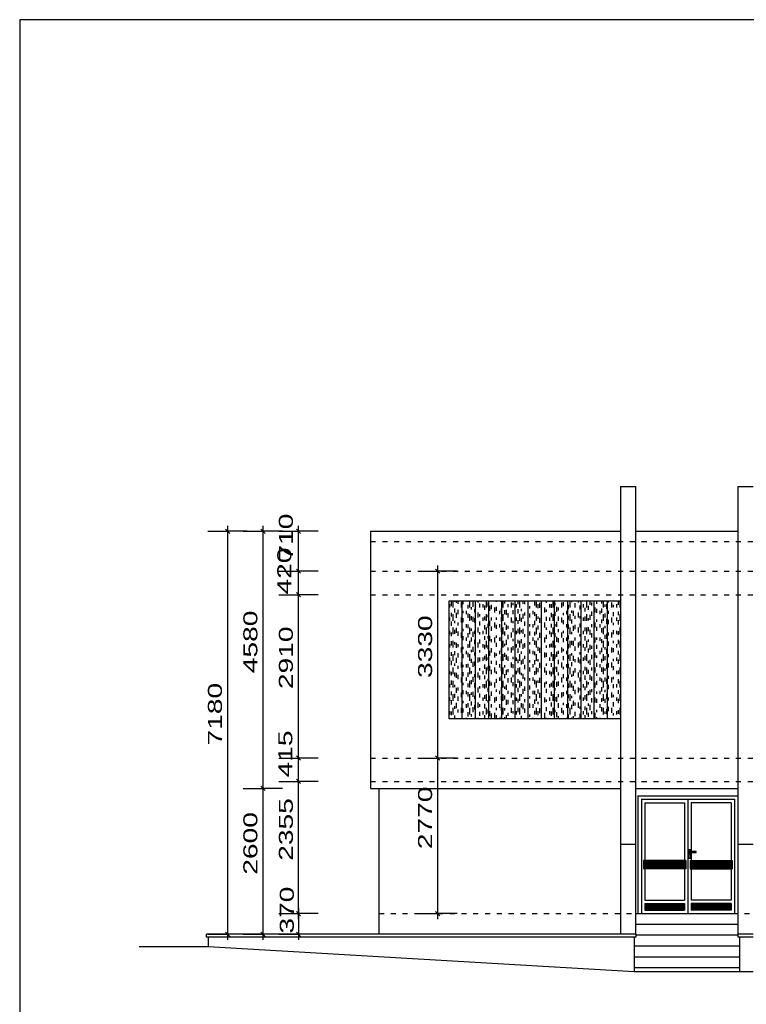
# Model space of a CAD drawing. Extents: x -196363 to 396902, y -489949 to -260582.
# Tile 7 of 256: x -17641 to -4694, y -417679 to -400137. Entities that reach past the tile are written whole.
import ezdxf

# ---------------------------------------------------------------- set-up
doc = ezdxf.new("R2010")
doc.units = 0
doc.header["$MEASUREMENT"] = 0
doc.linetypes.add('DASHED1', pattern=[1, 0.3, -0.4, 0.3])
for name, color, linetype in [('bourani', 15, 'Continuous'), ('legenda', 1, 'Continuous'), ('noszdiv', 1, 'Continuous')]:
    doc.layers.add(name, color=color, linetype=linetype)
doc.styles.add('SPIRITTXTSTYLE1', font='ROMAN')
doc.dimstyles.new('SPIRITSTYLE574', dxfattribs={"dimtxt": 250, "dimasz": 12.7, "dimexe": 350, "dimexo": -350, "dimgap": 100, "dimtad": 1, "dimdec": 3, "dimzin": 0, "dimdsep": 46, "dimlunit": 7, "dimtxsty": 'SPIRITTXTSTYLE1', "dimblk1": '_TICKMARKS574', "dimblk2": '_TICKMARKS574', "dimsah": 1, "dimcen": 0.09, "dimdle": 100, "dimclrd": 1, "dimclre": 1, "dimclrt": 1, "dimadec": 0, "dimazin": 0, "dimtfac": 1, "dimtdec": 4, "dimtofl": 0, "dimtmove": 1, "dimatfit": 0, "dimfxl": 0, "dimtolj": 1, "dimtzin": 0, "dimarcsym": 0})
doc.dimstyles.new('SPIRITSTYLE837', dxfattribs={"dimtxt": 250, "dimasz": 12.7, "dimexe": 350, "dimexo": 934.138672, "dimgap": 100, "dimtad": 1, "dimdec": 3, "dimzin": 0, "dimdsep": 46, "dimlunit": 7, "dimtxsty": 'SPIRITTXTSTYLE1', "dimblk1": '_TICKMARKS837', "dimblk2": '_TICKMARKS837', "dimsah": 1, "dimcen": 0.09, "dimdle": 100, "dimclrd": 1, "dimclre": 1, "dimclrt": 1, "dimadec": 0, "dimazin": 0, "dimtfac": 1, "dimtdec": 4, "dimtofl": 0, "dimtmove": 1, "dimatfit": 0, "dimfxl": 0, "dimtolj": 1, "dimtzin": 0, "dimarcsym": 0})
doc.dimstyles.new('SPIRITSTYLE846', dxfattribs={"dimtxt": 250, "dimasz": 12.7, "dimexe": 350, "dimexo": 19004.154297, "dimgap": 100, "dimtad": 1, "dimdec": 3, "dimzin": 0, "dimdsep": 46, "dimlunit": 7, "dimtxsty": 'SPIRITTXTSTYLE1', "dimblk1": '_TICKMARKS846', "dimblk2": '_TICKMARKS846', "dimsah": 1, "dimcen": 0.09, "dimdle": 100, "dimclrd": 1, "dimclre": 1, "dimclrt": 1, "dimadec": 0, "dimazin": 0, "dimtfac": 1, "dimtdec": 4, "dimtofl": 0, "dimtmove": 1, "dimatfit": 0, "dimfxl": 0, "dimtolj": 1, "dimtzin": 0, "dimarcsym": 0})
doc.dimstyles.new('SPIRITSTYLE847', dxfattribs={"dimtxt": 250, "dimasz": 12.7, "dimexe": 350, "dimexo": 1566.459839, "dimgap": 100, "dimtad": 1, "dimdec": 3, "dimzin": 0, "dimdsep": 46, "dimlunit": 7, "dimtxsty": 'SPIRITTXTSTYLE1', "dimblk1": '_TICKMARKS847', "dimblk2": '_TICKMARKS847', "dimsah": 1, "dimcen": 0.09, "dimdle": 100, "dimclrd": 1, "dimclre": 1, "dimclrt": 1, "dimadec": 0, "dimazin": 0, "dimtfac": 1, "dimtdec": 4, "dimtofl": 0, "dimtmove": 1, "dimatfit": 0, "dimfxl": 0, "dimtolj": 1, "dimtzin": 0, "dimarcsym": 0})
doc.dimstyles.new('SPIRITSTYLE848', dxfattribs={"dimtxt": 250, "dimasz": 12.7, "dimexe": 350, "dimexo": 696.460144, "dimgap": 100, "dimtad": 1, "dimdec": 3, "dimzin": 0, "dimdsep": 46, "dimlunit": 7, "dimtxsty": 'SPIRITTXTSTYLE1', "dimblk1": '_TICKMARKS848', "dimblk2": '_TICKMARKS848', "dimsah": 1, "dimcen": 0.09, "dimdle": 100, "dimclrd": 1, "dimclre": 1, "dimclrt": 1, "dimadec": 0, "dimazin": 0, "dimtfac": 1, "dimtdec": 4, "dimtofl": 0, "dimtmove": 1, "dimatfit": 0, "dimfxl": 0, "dimtolj": 1, "dimtzin": 0, "dimarcsym": 0})
doc.dimstyles.new('SPIRITSTYLE849', dxfattribs={"dimtxt": 250, "dimasz": 12.7, "dimexe": 350, "dimexo": 2197.639893, "dimgap": 100, "dimtad": 1, "dimdec": 3, "dimzin": 0, "dimdsep": 46, "dimlunit": 7, "dimtxsty": 'SPIRITTXTSTYLE1', "dimblk1": '_TICKMARKS849', "dimblk2": '_TICKMARKS849', "dimsah": 1, "dimcen": 0.09, "dimdle": 100, "dimclrd": 1, "dimclre": 1, "dimclrt": 1, "dimadec": 0, "dimazin": 0, "dimtfac": 1, "dimtdec": 4, "dimtofl": 0, "dimtmove": 1, "dimatfit": 0, "dimfxl": 0, "dimtolj": 1, "dimtzin": 0, "dimarcsym": 0})

# ---------------------------------------------------------------- blocks, each defined once
blk = doc.blocks.new('_TICKMARKS846')
at = {"color": 1, "linetype": 'Continuous'}
blk.add_line((-3, -3), (3, 3), dxfattribs=at)
blk = doc.blocks.new('*D1981')
at = {"color": 1, "linetype": 'Continuous', "ltscale": 600}
for p, q in [((-12673, -416162, 1724), (-12673, -413607, 1724)), ((-13023, -413707, 1724), (-12673, -413707, 1724)), ((-12323, -413707, 1724), (-12673, -413707, 1724)), ((-13023, -416062, 1724), (-12673, -416062, 1724)), ((-12323, -416062, 1724), (-12673, -416062, 1724))]:
    blk.add_line(p, q, dxfattribs=at)
at = {"color": 1, "linetype": 'Continuous', "ltscale": 600, "xscale": 12.69999980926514, "yscale": 12.69999980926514, "zscale": 12.69999980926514}
for p, rotation in [((-12673, -413707, 1724), 90.00000250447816), ((-12673, -416062, 1724), 270.0000006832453)]:
    blk.add_blockref('_TICKMARKS846', p, dxfattribs=dict(at, rotation=rotation))
at = {"color": 1, "linetype": 'Continuous', "ltscale": 300, "style": 'SPIRITTXTSTYLE1', "width": 1.5}
blk.add_text('2355', height=250, rotation=90, dxfattribs=at).set_placement((-12773, -415122, 1724))
blk = doc.blocks.new('_TICKMARKS837')
at = {"color": 1, "linetype": 'Continuous'}
blk.add_line((-3, -3), (3, 3), dxfattribs=at)
blk = doc.blocks.new('*D1982')
at = {"color": 1, "linetype": 'Continuous', "ltscale": 600}
for p, q in [((-13023, -413292, 1724), (-12673, -413292, 1724)), ((-12673, -413807, 1724), (-12673, -413192, 1724)), ((-12323, -413292, 1724), (-12673, -413292, 1724)), ((-13023, -413707, 1724), (-12673, -413707, 1724)), ((-12323, -413707, 1724), (-12673, -413707, 1724))]:
    blk.add_line(p, q, dxfattribs=at)
at = {"color": 1, "linetype": 'Continuous', "ltscale": 600, "xscale": 12.69999980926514, "yscale": 12.69999980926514, "zscale": 12.69999980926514}
for p, rotation in [((-12673, -413292, 1724), 90.00000250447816), ((-12673, -413707, 1724), 270.0000006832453)]:
    blk.add_blockref('_TICKMARKS837', p, dxfattribs=dict(at, rotation=rotation))
at = {"color": 1, "linetype": 'Continuous', "ltscale": 300, "style": 'SPIRITTXTSTYLE1', "width": 1.5}
blk.add_text('415', height=250, rotation=90, dxfattribs=at).set_placement((-12783, -413637, 1724))
blk = doc.blocks.new('*D1983')
at = {"color": 1, "linetype": 'Continuous', "ltscale": 600}
for p, q in [((-12673, -413392, 1724), (-12673, -410282, 1724)), ((-13023, -410382, 1724), (-12673, -410382, 1724)), ((-12323, -410382, 1724), (-12673, -410382, 1724)), ((-13023, -413292, 1724), (-12673, -413292, 1724)), ((-12323, -413292, 1724), (-12673, -413292, 1724))]:
    blk.add_line(p, q, dxfattribs=at)
at = {"color": 1, "linetype": 'Continuous', "ltscale": 600, "xscale": 12.69999980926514, "yscale": 12.69999980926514, "zscale": 12.69999980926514}
for p, rotation in [((-12673, -410382, 1724), 90.00000250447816), ((-12673, -413292, 1724), 270.0000006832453)]:
    blk.add_blockref('_TICKMARKS837', p, dxfattribs=dict(at, rotation=rotation))
at = {"color": 1, "linetype": 'Continuous', "ltscale": 300, "style": 'SPIRITTXTSTYLE1', "width": 1.5}
blk.add_text('2910', height=250, rotation=90, dxfattribs=at).set_placement((-12773, -412063, 1724))
blk = doc.blocks.new('*D1984')
at = {"color": 1, "linetype": 'Continuous', "ltscale": 600}
for p, q in [((-12673, -410482, 1724), (-12673, -409862, 1724)), ((-13023, -409962, 1724), (-12673, -409962, 1724)), ((-12323, -409962, 1724), (-12673, -409962, 1724)), ((-13023, -410382, 1724), (-12673, -410382, 1724)), ((-12323, -410382, 1724), (-12673, -410382, 1724))]:
    blk.add_line(p, q, dxfattribs=at)
at = {"color": 1, "linetype": 'Continuous', "ltscale": 600, "xscale": 12.69999980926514, "yscale": 12.69999980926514, "zscale": 12.69999980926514}
for p, rotation in [((-12673, -409962, 1724), 90.00000250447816), ((-12673, -410382, 1724), 270.0000006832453)]:
    blk.add_blockref('_TICKMARKS837', p, dxfattribs=dict(at, rotation=rotation))
at = {"color": 1, "linetype": 'Continuous', "ltscale": 300, "style": 'SPIRITTXTSTYLE1', "width": 1.5}
blk.add_text('420', height=250, rotation=90, dxfattribs=at).set_placement((-12801, -410378, 1724))
blk = doc.blocks.new('*D1985')
at = {"color": 1, "linetype": 'Continuous', "ltscale": 600}
for p, q in [((-13023, -409252, 1724), (-12673, -409252, 1724)), ((-12673, -410062, 1724), (-12673, -409152, 1724)), ((-12323, -409252, 1724), (-12673, -409252, 1724)), ((-13023, -409962, 1724), (-12673, -409962, 1724)), ((-12323, -409962, 1724), (-12673, -409962, 1724))]:
    blk.add_line(p, q, dxfattribs=at)
at = {"color": 1, "linetype": 'Continuous', "ltscale": 600, "xscale": 12.69999980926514, "yscale": 12.69999980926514, "zscale": 12.69999980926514}
for p, rotation in [((-12673, -409252, 1724), 90.00000250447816), ((-12673, -409962, 1724), 270.0000006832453)]:
    blk.add_blockref('_TICKMARKS837', p, dxfattribs=dict(at, rotation=rotation))
at = {"color": 1, "linetype": 'Continuous', "ltscale": 300, "style": 'SPIRITTXTSTYLE1', "width": 1.5}
blk.add_text('710', height=250, rotation=90, dxfattribs=at).set_placement((-12773, -409773, 1724))
blk = doc.blocks.new('_TICKMARKS847')
at = {"color": 1, "linetype": 'Continuous'}
blk.add_line((-3, -3), (3, 3), dxfattribs=at)
blk = doc.blocks.new('*D1986')
at = {"color": 1, "linetype": 'Continuous', "ltscale": 600}
for p, q in [((-13656, -409252, 1724), (-13306, -409252, 1724)), ((-13306, -409152, 1724), (-13306, -413932, 1724)), ((-12956, -409252, 1724), (-13306, -409252, 1724)), ((-13656, -413832, 1724), (-13306, -413832, 1724)), ((-12956, -413832, 1724), (-13306, -413832, 1724))]:
    blk.add_line(p, q, dxfattribs=at)
at = {"color": 1, "linetype": 'Continuous', "ltscale": 600, "xscale": 12.69999980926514, "yscale": 12.69999980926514, "zscale": 12.69999980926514}
for p, rotation in [((-13306, -409252, 1724), 90.00000250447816), ((-13306, -413832, 1724), -90.00000250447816)]:
    blk.add_blockref('_TICKMARKS847', p, dxfattribs=dict(at, rotation=rotation))
at = {"color": 1, "linetype": 'Continuous', "ltscale": 300, "style": 'SPIRITTXTSTYLE1', "width": 1.5}
blk.add_text('4580', height=250, rotation=450, dxfattribs=at).set_placement((-13406, -411780, 1724))
blk = doc.blocks.new('*D1987')
at = {"color": 1, "linetype": 'Continuous', "ltscale": 600}
for p, q in [((-13306, -413732, 1724), (-13306, -416532, 1724)), ((-13656, -413832, 1724), (-13306, -413832, 1724)), ((-12956, -413832, 1724), (-13306, -413832, 1724)), ((-13656, -416432, 1724), (-13306, -416432, 1724)), ((-12956, -416432, 1724), (-13306, -416432, 1724))]:
    blk.add_line(p, q, dxfattribs=at)
at = {"color": 1, "linetype": 'Continuous', "ltscale": 600, "xscale": 12.69999980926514, "yscale": 12.69999980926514, "zscale": 12.69999980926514}
for p, rotation in [((-13306, -413832, 1724), 90.00000250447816), ((-13306, -416432, 1724), -90.00000250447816)]:
    blk.add_blockref('_TICKMARKS847', p, dxfattribs=dict(at, rotation=rotation))
at = {"color": 1, "linetype": 'Continuous', "ltscale": 300, "style": 'SPIRITTXTSTYLE1', "width": 1.5}
blk.add_text('2600', height=250, rotation=450, dxfattribs=at).set_placement((-13406, -415370, 1724))
blk = doc.blocks.new('_TICKMARKS574')
at = {"color": 1, "linetype": 'Continuous'}
blk.add_line((-3, -3), (3, 3), dxfattribs=at)
blk = doc.blocks.new('*D1988')
at = {"color": 1, "linetype": 'Continuous', "ltscale": 600}
for p, q in [((-13023, -416062, 1724), (-12673, -416062, 1724)), ((-12673, -415962, 1724), (-12673, -416532, 1724)), ((-12323, -416062, 1724), (-12673, -416062, 1724)), ((-13023, -416432, 1724), (-12673, -416432, 1724)), ((-12323, -416432, 1724), (-12673, -416432, 1724))]:
    blk.add_line(p, q, dxfattribs=at)
at = {"color": 1, "linetype": 'Continuous', "ltscale": 600, "xscale": 12.69999980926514, "yscale": 12.69999980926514, "zscale": 12.69999980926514}
for p, rotation in [((-12673, -416062, 1724), 90.00000250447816), ((-12673, -416432, 1724), -90.00000250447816)]:
    blk.add_blockref('_TICKMARKS574', p, dxfattribs=dict(at, rotation=rotation))
at = {"color": 1, "linetype": 'Continuous', "ltscale": 300, "style": 'SPIRITTXTSTYLE1', "width": 1.5}
blk.add_text('370', height=250, rotation=450, dxfattribs=at).set_placement((-12756, -416419, 1724))
blk = doc.blocks.new('_TICKMARKS848')
at = {"color": 1, "linetype": 'Continuous'}
blk.add_line((-3, -3), (3, 3), dxfattribs=at)
blk = doc.blocks.new('*D1989')
at = {"color": 1, "linetype": 'Continuous', "ltscale": 600}
for p, q in [((-10543, -413292, 1724), (-10193, -413292, 1724)), ((-10193, -416162, 1724), (-10193, -413192, 1724)), ((-9843, -413292, 1724), (-10193, -413292, 1724)), ((-10543, -416062, 1724), (-10193, -416062, 1724)), ((-9843, -416062, 1724), (-10193, -416062, 1724))]:
    blk.add_line(p, q, dxfattribs=at)
at = {"color": 1, "linetype": 'Continuous', "ltscale": 600, "xscale": 12.69999980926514, "yscale": 12.69999980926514, "zscale": 12.69999980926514}
for p, rotation in [((-10193, -413292, 1724), 90.00000250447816), ((-10193, -416062, 1724), 270.0000006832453)]:
    blk.add_blockref('_TICKMARKS848', p, dxfattribs=dict(at, rotation=rotation))
at = {"color": 1, "linetype": 'Continuous', "ltscale": 300, "style": 'SPIRITTXTSTYLE1', "width": 1.5}
blk.add_text('2770', height=250, rotation=90, dxfattribs=at).set_placement((-10293, -414915, 1724))
blk = doc.blocks.new('*D1990')
at = {"color": 1, "linetype": 'Continuous', "ltscale": 600}
for p, q in [((-10193, -413392, 1724), (-10193, -409862, 1724)), ((-10543, -409962, 1724), (-10193, -409962, 1724)), ((-9843, -409962, 1724), (-10193, -409962, 1724)), ((-10543, -413292, 1724), (-10193, -413292, 1724)), ((-9843, -413292, 1724), (-10193, -413292, 1724))]:
    blk.add_line(p, q, dxfattribs=at)
at = {"color": 1, "linetype": 'Continuous', "ltscale": 600, "xscale": 12.69999980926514, "yscale": 12.69999980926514, "zscale": 12.69999980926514}
for p, rotation in [((-10193, -409962, 1724), 90.00000250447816), ((-10193, -413292, 1724), 270.0000006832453)]:
    blk.add_blockref('_TICKMARKS574', p, dxfattribs=dict(at, rotation=rotation))
at = {"color": 1, "linetype": 'Continuous', "ltscale": 300, "style": 'SPIRITTXTSTYLE1', "width": 1.5}
blk.add_text('3330', height=250, rotation=90, dxfattribs=at).set_placement((-10293, -411865, 1724))
blk = doc.blocks.new('_TICKMARKS849')
at = {"color": 1, "linetype": 'Continuous'}
blk.add_line((-3, -3), (3, 3), dxfattribs=at)
blk = doc.blocks.new('*D1991')
at = {"color": 1, "linetype": 'Continuous', "ltscale": 600}
for p, q in [((-14287, -409252, 1724), (-13937, -409252, 1724)), ((-13937, -409152, 1724), (-13937, -416532, 1724)), ((-13587, -409252, 1724), (-13937, -409252, 1724)), ((-14287, -416432, 1724), (-13937, -416432, 1724)), ((-13587, -416432, 1724), (-13937, -416432, 1724))]:
    blk.add_line(p, q, dxfattribs=at)
at = {"color": 1, "linetype": 'Continuous', "ltscale": 600, "xscale": 12.69999980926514, "yscale": 12.69999980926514, "zscale": 12.69999980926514}
for p, rotation in [((-13937, -409252, 1724), 90.00000250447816), ((-13937, -416432, 1724), -90.00000250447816)]:
    blk.add_blockref('_TICKMARKS849', p, dxfattribs=dict(at, rotation=rotation))
at = {"color": 1, "linetype": 'Continuous', "ltscale": 300, "style": 'SPIRITTXTSTYLE1', "width": 1.5}
blk.add_text('7180', height=250, rotation=450, dxfattribs=at).set_placement((-14037, -413068, 1724))

msp = doc.modelspace()

# ---------------------------------------------------------------- hatches: boundary and pattern name
at = {"layer": 'bourani', "linetype": 'Continuous', "ltscale": 300}
h = msp.add_hatch(dxfattribs=at)
h.set_pattern_fill('Carky2', color=15, scale=59.53125, angle=90.000002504, style=0, pattern_type=2)
h.set_pattern_definition([(90, (354055.4, -154742.8), (-297.65625, 119.06248), [59.53125, -178.59375]), (90, (353995.88, -154593.97), (-297.65625, 59.53124), [41.67188, -119.0625, 71.4375, -89.29688]), (90, (353966.12, -154683.27), (-297.65625, 178.59373), [89.29688, -178.59375]), (90, (353906.56, -154564.2), (-297.65625, 148.8281), [77.39062, -107.15625, 53.57812, -148.82812]), (90, (353876.8, -154653.5), (-297.65625, 71.43748), [89.29688, -178.59375]), (90, (353847.03, -154534.44), (-297.65625, 136.92186), [41.67188, -148.82812, 71.4375, -119.0625]), (90, (353817.28, -154623.73), (-297.65625, 238.12498), [119.0625, -119.0625]), (90, (353787.5, -154504.67), (-297.65625, 208.35936), [77.39062, -89.29688, 65.48438, -119.0625])])
h.paths.add_polyline_path([(-9989.0459, -412591.8125), (-6934.05127, -412591.8125), (-6934.05127, -410491.84375), (-9989.0459, -410491.84375)], flags=0)

# ---------------------------------------------------------------- linework, layer by layer
at = {"layer": 'bourani', "color": 15, "linetype": 'Continuous', "ltscale": 300}
for p, q in [((-6934.05127, -408451.8125, 4347.59961), (-6934.05127, -416431.8125, 4347.59961)), ((-6934.05127, -408451.8125, 4347.59961), (-6664.07715, -408451.8125, 4347.59961)), ((-6664.07715, -416431.8125, 4347.59961), (-6664.07715, -408451.8125, 4347.59961)), ((-4844.05762, -408451.8125, 4347.59961), (-4844.05762, -416431.8125, 4347.59961)), ((-4844.05762, -408451.8125, 4347.59961), (-4574.03418, -408451.8125, 4347.59961)), ((-11389.07227, -409251.8125, 4347.59961), (-11389.07227, -413831.84375, 4347.59961)), ((-11389.07227, -409251.8125, 4347.59961), (-6934.05127, -409251.8125, 4347.59961)), ((-6664.07715, -409251.8125, 4347.59961), (-4844.05762, -409251.8125, 4347.59961)), ((-9989.0459, -412591.8125, 4347.59961), (-9989.0459, -410491.84375, 4347.59961)), ((-9989.0459, -410491.84375, 4347.59961), (-6934.05127, -410491.84375, 4347.59961)), ((-9754.04688, -412591.8125, 4271.3999), (-9754.04688, -410491.84375, 4271.3999)), ((-9519.04688, -412591.8125, 4271.3999), (-9519.04688, -410491.84375, 4271.3999)), ((-9284.04688, -412591.8125, 4271.3999), (-9284.04688, -410491.84375, 4271.3999)), ((-9049.04785, -412591.8125, 4271.3999), (-9049.04785, -410491.84375, 4271.3999)), ((-8814.04785, -412591.8125, 4271.3999), (-8814.04785, -410491.84375, 4271.3999)), ((-8579.04883, -412591.8125, 4271.3999), (-8579.04883, -410491.84375, 4271.3999)), ((-8344.04883, -412591.8125, 4271.3999), (-8344.04883, -410491.84375, 4271.3999)), ((-8109.04932, -412591.8125, 4271.3999), (-8109.04932, -410491.84375, 4271.3999)), ((-7874.0498, -412591.8125, 4271.3999), (-7874.0498, -410491.84375, 4271.3999)), ((-7639.0498, -412591.8125, 4271.3999), (-7639.0498, -410491.84375, 4271.3999)), ((-7404.05029, -412591.8125, 4271.3999), (-7404.05029, -410491.84375, 4271.3999)), ((-7169.05078, -412591.8125, 4271.3999), (-7169.05078, -410491.84375, 4271.3999)), ((-6934.05127, -412591.8125, 4347.59961), (-9989.0459, -412591.8125, 4347.59961)), ((-11389.07227, -413831.84375, 4347.59961), (-6934.05127, -413831.84375, 4347.59961)), ((-6664.07715, -413831.84375, 4347.59961), (-4844.05762, -413831.84375, 4347.59961)), ((-6624.0918, -413966.78125, 4347.59961), (-6624.0918, -416061.8125, 4347.59961)), ((-6624.0918, -413966.78125, 4347.59961), (-4844.05762, -413966.78125, 4347.59961)), ((-6564.06445, -414026.8125, 2623.80005), (-6564.06445, -416061.8125, 2623.80005)), ((-6564.06445, -414026.8125, 2623.80005), (-4904.03564, -414026.8125, 2623.80005)), ((-6504.03711, -414086.8125, 2623.80005), (-6504.03711, -415114.5625, 2623.80005)), ((-6504.03711, -414086.8125, 2623.80005), (-5794.02783, -414086.8125, 2623.80005)), ((-5794.02783, -414086.8125, 2623.80005), (-5794.02783, -415114.5625, 2623.80005)), ((-5734.0498, -414026.8125, 2623.80005), (-5734.0498, -416061.8125, 2623.80005)), ((-4964.06299, -414086.8125, 2623.80005), (-5674.07227, -414086.8125, 2623.80005)), ((-5674.07227, -414086.8125, 2623.80005), (-5674.07227, -414956.4375, 2623.80005)), ((-4964.06299, -414086.8125, 2623.80005), (-4964.06299, -415114.5625, 2623.80005)), ((-4904.03564, -414026.8125, 2623.80005), (-4904.03564, -416061.8125, 2623.80005)), ((-6664.07715, -414831.8125, 4347.59961), (-6934.05127, -414831.8125, 4347.59961)), ((-4574.03418, -414831.8125, 4347.59961), (-4844.05762, -414831.8125, 4347.59961)), ((-5679.67822, -414924.5625, 2623.80005), (-5719.71289, -414924.5625, 2623.80005)), ((-5719.71289, -414924.5625, 2623.80005), (-5719.71289, -415074.5625, 2623.80005)), ((-5588.44629, -414956.4375, 2623.80005), (-5703.44092, -414956.4375, 2623.80005)), ((-5703.44092, -414956.4375, 2623.80005), (-5703.44092, -414971.46875, 2623.80005)), ((-5703.44092, -414971.46875, 2623.80005), (-5588.44629, -414971.46875, 2623.80005)), ((-5679.67822, -414956.4375, 2623.80005), (-5679.67822, -414924.5625, 2623.80005)), ((-5679.67822, -415074.5625, 2623.80005), (-5679.67822, -414971.46875, 2623.80005)), ((-5674.07227, -414971.46875, 2623.80005), (-5674.07227, -415114.5625, 2623.80005)), ((-5588.44629, -414971.46875, 2623.80005), (-5588.44629, -414956.4375, 2623.80005)), ((-5774.08496, -415114.5625, 2623.80005), (-6524.0791, -415114.5625, 2623.80005)), ((-6524.0791, -415114.5625, 2623.80005), (-6524.0791, -415264.5625, 2623.80005)), ((-5774.08496, -415129.5, 2623.80005), (-6524.0791, -415129.5, 2623.80005)), ((-5774.08496, -415144.5, 2623.80005), (-6524.0791, -415144.5, 2623.80005)), ((-5774.08496, -415159.5, 2623.80005), (-6524.0791, -415159.5, 2623.80005)), ((-5774.08496, -415174.5, 2623.80005), (-6524.0791, -415174.5, 2623.80005)), ((-5774.08496, -415189.53125, 2623.80005), (-6524.0791, -415189.53125, 2623.80005)), ((-5774.08496, -415204.53125, 2623.80005), (-6524.0791, -415204.53125, 2623.80005)), ((-5774.08496, -415219.53125, 2623.80005), (-6524.0791, -415219.53125, 2623.80005)), ((-5774.08496, -415114.5625, 2623.80005), (-5774.08496, -415264.5625, 2623.80005)), ((-5719.71289, -415074.5625, 2623.80005), (-5679.67822, -415074.5625, 2623.80005)), ((-5694.06494, -415114.5625, 2623.80005), (-4944.07031, -415114.5625, 2623.80005)), ((-5694.06494, -415114.5625, 2623.80005), (-5694.06494, -415264.5625, 2623.80005)), ((-5694.06494, -415129.5, 2623.80005), (-4944.07031, -415129.5, 2623.80005)), ((-5694.06494, -415144.5, 2623.80005), (-4944.07031, -415144.5, 2623.80005)), ((-5694.06494, -415159.5, 2623.80005), (-4944.07031, -415159.5, 2623.80005)), ((-5694.06494, -415174.5, 2623.80005), (-4944.07031, -415174.5, 2623.80005)), ((-5694.06494, -415189.53125, 2623.80005), (-4944.07031, -415189.53125, 2623.80005)), ((-5694.06494, -415204.53125, 2623.80005), (-4944.07031, -415204.53125, 2623.80005)), ((-5694.06494, -415219.53125, 2623.80005), (-4944.07031, -415219.53125, 2623.80005)), ((-4944.07031, -415114.5625, 2623.80005), (-4944.07031, -415264.5625, 2623.80005)), ((-5774.08496, -415234.53125, 2623.80005), (-6524.0791, -415234.53125, 2623.80005)), ((-5774.08496, -415249.53125, 2623.80005), (-6524.0791, -415249.53125, 2623.80005)), ((-5774.08496, -415264.5625, 2623.80005), (-6524.0791, -415264.5625, 2623.80005)), ((-6504.03711, -415264.5625, 2623.80005), (-6504.03711, -415821.78125, 2623.80005)), ((-5794.02783, -415264.5625, 2623.80005), (-5794.02783, -415821.78125, 2623.80005)), ((-5694.06494, -415234.53125, 2623.80005), (-4944.07031, -415234.53125, 2623.80005)), ((-5694.06494, -415249.53125, 2623.80005), (-4944.07031, -415249.53125, 2623.80005)), ((-5694.06494, -415264.5625, 2623.80005), (-4944.07031, -415264.5625, 2623.80005)), ((-5674.07227, -415264.5625, 2623.80005), (-5674.07227, -415821.78125, 2623.80005)), ((-4964.06299, -415264.5625, 2623.80005), (-4964.06299, -415821.78125, 2623.80005)), ((-6504.03711, -415821.78125, 2623.80005), (-5794.02783, -415821.78125, 2623.80005)), ((-6504.03711, -415881.78125, 2623.80005), (-6504.03711, -416001.78125, 2623.80005)), ((-6504.03711, -415881.78125, 2623.80005), (-5794.02783, -415881.78125, 2623.80005)), ((-6504.03711, -415896.75, 2623.80005), (-5794.02783, -415896.75, 2623.80005)), ((-6504.03711, -415911.75, 2623.80005), (-5794.02783, -415911.75, 2623.80005)), ((-5794.02783, -415881.78125, 2623.80005), (-5794.02783, -416001.78125, 2623.80005)), ((-4964.06299, -415821.78125, 2623.80005), (-5674.07227, -415821.78125, 2623.80005)), ((-5674.07227, -415881.78125, 2623.80005), (-5674.07227, -416001.78125, 2623.80005)), ((-4964.06299, -415881.78125, 2623.80005), (-5674.07227, -415881.78125, 2623.80005)), ((-4964.06299, -415896.75, 2623.80005), (-5674.07227, -415896.75, 2623.80005)), ((-4964.06299, -415911.75, 2623.80005), (-5674.07227, -415911.75, 2623.80005)), ((-4964.06299, -415881.78125, 2623.80005), (-4964.06299, -416001.78125, 2623.80005)), ((-6664.07715, -416061.8125, 4347.59961), (-4844.05762, -416061.8125, 4347.59961)), ((-6504.03711, -415926.75, 2623.80005), (-5794.02783, -415926.75, 2623.80005)), ((-6504.03711, -415941.78125, 2623.80005), (-5794.02783, -415941.78125, 2623.80005)), ((-6504.03711, -415956.78125, 2623.80005), (-5794.02783, -415956.78125, 2623.80005)), ((-6504.03711, -415971.78125, 2623.80005), (-5794.02783, -415971.78125, 2623.80005)), ((-6504.03711, -415986.78125, 2623.80005), (-5794.02783, -415986.78125, 2623.80005)), ((-6504.03711, -416001.78125, 2623.80005), (-5794.02783, -416001.78125, 2623.80005)), ((-4964.06299, -415926.75, 2623.80005), (-5674.07227, -415926.75, 2623.80005)), ((-4964.06299, -415941.78125, 2623.80005), (-5674.07227, -415941.78125, 2623.80005)), ((-4964.06299, -415956.78125, 2623.80005), (-5674.07227, -415956.78125, 2623.80005)), ((-4964.06299, -415971.78125, 2623.80005), (-5674.07227, -415971.78125, 2623.80005)), ((-4964.06299, -415986.78125, 2623.80005), (-5674.07227, -415986.78125, 2623.80005)), ((-4964.06299, -416001.78125, 2623.80005), (-5674.07227, -416001.78125, 2623.80005))]:
    msp.add_line(p, q, dxfattribs=at)
at = {"layer": 'bourani', "color": 15, "linetype": 'DASHED1', "ltscale": 300}
for p, q in [((-11389.07227, -409431.8125, 4347.59961), (14180.93945, -409431.8125, 4347.59961)), ((-11389.07227, -409961.8125, 4347.59961), (14180.93945, -409961.8125, 4347.59961)), ((-11389.07227, -410381.8125, 4347.59961), (14180.93945, -410381.8125, 4347.59961))]:
    msp.add_line(p, q, dxfattribs=at)
at = {"layer": 'bourani', "color": 15, "linetype": 'Continuous', "ltscale": 300}
for p in [(-5699.6709, -414999.53125, 2623.80005), (-5645.94385, -414963.96875, 2623.80005)]:
    msp.add_point(p, dxfattribs=at)
at = {"layer": 'legenda', "color": 1, "linetype": 'Continuous', "ltscale": 600}
for p, q in [((24359.34375, -400136.625, 5247.6001), (-17640.64648, -400136.625, 5247.6001)), ((-17640.64648, -400136.625, 5247.6001), (-17640.64648, -429836.5625, 5247.6001))]:
    msp.add_line(p, q, dxfattribs=at)
at = {"layer": 'noszdiv', "color": 1, "linetype": 'DASHED1', "ltscale": 300}
for p, q in [((-11389.07227, -413291.8125, 4347.59961), (14180.93945, -413291.8125, 4347.59961)), ((-11389.07227, -413706.78125, 4347.59961), (14180.93945, -413706.78125, 4347.59961)), ((-11239.05371, -416061.8125, 4347.59961), (6680.94434, -416061.8125, 4347.59961))]:
    msp.add_line(p, q, dxfattribs=at)
at = {"layer": 'noszdiv', "color": 1, "linetype": 'Continuous', "ltscale": 300}
for p, q in [((-11239.05371, -413831.84375, 4347.59961), (-11239.05371, -416431.8125, 4347.59961)), ((-4844.05762, -416255.78125, 4347.59961), (-6664.07715, -416255.78125, 4347.59961)), ((-6664.07715, -416431.8125, 4347.59961), (-14314.04102, -416431.8125, 4347.59961)), ((-14314.04102, -416481.8125, 4347.59961), (-14314.04102, -416431.8125, 4347.59961)), ((-6664.07715, -416431.8125, 4347.59961), (-6664.07715, -416481.8125, 4347.59961)), ((-4844.05762, -416449.78125, 4347.59961), (-6664.07715, -416449.78125, 4347.59961)), ((-4844.05762, -416431.8125, 4347.59961), (-4844.05762, -416481.8125, 4347.59961)), ((-4574.03418, -416431.8125, 4347.59961), (-4844.05762, -416431.8125, 4347.59961)), ((-6664.07715, -416481.8125, 4347.59961), (-14314.04102, -416481.8125, 4347.59961)), ((-14284.07715, -416481.8125, 4347.59961), (-14284.07715, -416651.78125, 4347.59961)), ((-6694.04102, -416481.8125, 4347.59961), (-6694.04102, -417091.8125, 4347.59961)), ((-4574.03418, -416481.8125, 4347.59961), (-4844.05762, -416481.8125, 4347.59961)), ((-4814.04395, -416481.8125, 4347.59961), (-4814.04395, -417091.8125, 4347.59961)), ((-15512.70312, -416651.78125, 4347.59961), (-14284.07715, -416651.78125, 4347.59961)), ((-14284.07715, -416651.78125, 4347.59961), (-6694.04102, -417091.8125, 4347.59961)), ((-4814.04395, -416643.75, 4347.59961), (-6694.04102, -416643.75, 4347.59961)), ((-4814.04395, -416837.8125, 4347.59961), (-6694.04102, -416837.8125, 4347.59961)), ((-4814.04395, -417031.78125, 4347.59961), (-6694.04102, -417031.78125, 4347.59961)), ((-6694.04102, -417091.8125, 4347.59961), (-4574.03418, -417091.8125, 4347.59961))]:
    msp.add_line(p, q, dxfattribs=at)

# ---------------------------------------------------------------- dimensions: what is measured, and where the dimension line sits
at = {"layer": 'legenda', "color": 1, "linetype": 'Continuous', "ltscale": 600}
for base, p1, p2, dimstyle, picture, middle in [((-12673.21094, -409961.8125, 1723.80005), (-11389.07227, -409961.8125, 1723.80005), (-11389.07227, -409251.8125, 1723.80005), 'SPIRITSTYLE837', '*D1985', (-12673.21094, -409606.8125, 1723.80005)), ((-13936.71191, -409251.8125, 1723.80005), (-11389.07227, -409251.8125, 1723.80005), (-11389.07227, -416431.8125, 1723.80005), 'SPIRITSTYLE849', '*D1991', (-13936.71191, -412841.84375, 1723.80005)), ((-13305.53223, -409251.8125, 1723.80005), (-11389.07227, -409251.8125, 1723.80005), (-11389.07227, -413831.84375, 1723.80005), 'SPIRITSTYLE847', '*D1986', (-13305.53223, -411541.8125, 1723.80005)), ((-10192.59375, -413291.8125, 1723.80005), (-10192.59375, -413291.8125, 1723.80005), (-10192.59375, -409961.8125, 1723.80005), 'SPIRITSTYLE574', '*D1990', (-10192.59375, -411626.78125, 1723.80005)), ((-12673.21094, -413291.8125, 1723.80005), (-11389.07227, -413291.8125, 1723.80005), (-11389.07227, -410381.8125, 1723.80005), 'SPIRITSTYLE837', '*D1983', (-12673.21094, -411836.78125, 1723.80005)), ((-10192.59375, -416061.8125, 1723.80005), (-11239.05371, -416061.8125, 1723.80005), (-11239.05371, -413291.8125, 1723.80005), 'SPIRITSTYLE848', '*D1989', (-10192.59375, -414676.8125, 1723.80005)), ((-12673.21094, -416061.8125, 1723.80005), (6680.94434, -416061.8125, 1723.80005), (6680.94434, -413706.78125, 1723.80005), 'SPIRITSTYLE846', '*D1981', (-12673.21094, -414884.28125, 1723.80005)), ((-13305.53223, -413831.84375, 1723.80005), (-11389.07227, -413831.84375, 1723.80005), (-11389.07227, -416431.8125, 1723.80005), 'SPIRITSTYLE847', '*D1987', (-13305.53223, -415131.8125, 1723.80005))]:
    dim = msp.add_linear_dim(base=base, p1=p1, p2=p2, angle=90.000002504, dimstyle=dimstyle, dxfattribs=at)
    dim.commit()
    dim.dimension.update_dxf_attribs({"geometry": picture, "text_midpoint": middle})
for base, p1, p2, dimstyle, picture, middle in [((-12673.21094, -410381.8125, 1723.80005), (-11389.07227, -410381.8125, 1723.80005), (-11389.07227, -409961.8125, 1723.80005), 'SPIRITSTYLE837', '*D1984', (-13158.49414, -410378.09375)), ((-12673.21094, -413706.78125, 1723.80005), (-11389.07227, -413706.78125, 1723.80005), (-11389.07227, -413291.8125, 1723.80005), 'SPIRITSTYLE837', '*D1982', (-13128.33398, -413636.6875)), ((-12673.21094, -416061.8125, 1723.80005), (-12673.21094, -416061.8125, 1723.80005), (-12673.21094, -416431.8125, 1723.80005), 'SPIRITSTYLE574', '*D1988', (-12410.96973, -416419.3125))]:
    dim = msp.add_linear_dim(base=base, p1=p1, p2=p2, angle=90.000002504, dimstyle=dimstyle, dxfattribs=at)
    dim.commit()
    dim.dimension.update_dxf_attribs({"geometry": picture, "text_midpoint": middle, "dimtype": 160})

doc.saveas('drawing.dxf')
